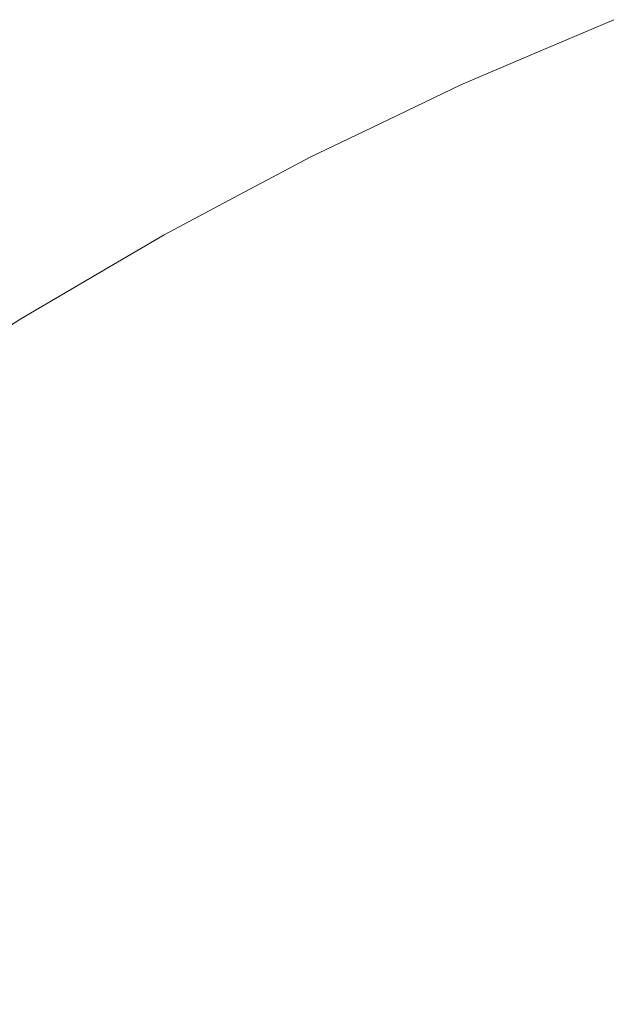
# Model space of a CAD drawing. Header units: centimetres. Extents: x -25.9 to 27.4, y -25.9 to -24.1.
# Tile 35 of 200: x -25.881 to -25.8659, y -24.0923 to -24.0672. Entities that reach past the tile are written whole.
import ezdxf

# ---------------------------------------------------------------- set-up
doc = ezdxf.new("R2010")
doc.units = ezdxf.units.CM
doc.header["$LTSCALE"] = 2.54
doc.layers.add('Lucido design-1', color=7, linetype='Continuous')

# ---------------------------------------------------------------- blocks, each defined once
blk = doc.blocks.new('Gruppo-4-1')
at = {"color": 7, "linetype": 'Continuous', "lineweight": 9}
for points, invisible_edges in [([(-25.869732, -24.06892, 708.323783), (-25.865829, -24.067255, 708.323783), (-25.865847, -24.067211, 708.320708), (-25.868018, -24.068137, 708.320708)], 11), ([(-25.868018, -24.068137, 707.720708), (-25.865847, -24.067211, 707.720708), (-25.865812, -24.067299, 707.716349), (-25.869712, -24.068964, 707.716349)], 14), ([(-25.865847, -24.067211, 707.720708), (-25.868018, -24.068137, 707.720708), (-25.868018, -24.068137, 708.320708), (-25.865847, -24.067211, 708.320708)], 10), ([(-25.869644, -24.069115, 708.327929), (-25.86575, -24.067453, 708.327929), (-25.865829, -24.067255, 708.323783), (-25.869732, -24.06892, 708.323783)], 15), ([(-25.869712, -24.068964, 707.716349), (-25.865812, -24.067299, 707.716349), (-25.865712, -24.067546, 707.712216), (-25.869603, -24.069206, 707.712216)], 15), ([(-25.869485, -24.069467, 708.332065), (-25.865606, -24.067811, 708.332065), (-25.86575, -24.067453, 708.327929), (-25.869644, -24.069115, 708.327929)], 15), ([(-25.869603, -24.069206, 707.712216), (-25.865712, -24.067546, 707.712216), (-25.86555, -24.067951, 707.708102), (-25.869423, -24.069604, 707.708102)], 15), ([(-25.869255, -24.069975, 708.336186), (-25.865398, -24.068329, 708.336186), (-25.865606, -24.067811, 708.332065), (-25.869485, -24.069467, 708.332065)], 15), ([(-25.869423, -24.069604, 707.708102), (-25.86555, -24.067951, 707.708102), (-25.865324, -24.068514, 707.704012), (-25.869173, -24.070156, 707.704012)], 15), ([(-25.868018, -24.068137, 708.320708), (-25.869752, -24.068877, 708.320708), (-25.869732, -24.06892, 708.323783)], 10), ([(-25.869752, -24.068877, 708.320708), (-25.868018, -24.068137, 708.320708), (-25.868018, -24.068137, 707.720708), (-25.869752, -24.068877, 707.720708)], 10), ([(-25.869712, -24.068964, 707.716349), (-25.869752, -24.068877, 707.720708), (-25.868018, -24.068137, 707.720708)], 9), ([(-25.868955, -24.07064, 708.340283), (-25.865126, -24.069006, 708.340283), (-25.865398, -24.068329, 708.336186), (-25.869255, -24.069975, 708.336186)], 15), ([(-25.869173, -24.070156, 707.704012), (-25.865324, -24.068514, 707.704012), (-25.865035, -24.069231, 707.699955), (-25.868855, -24.070861, 707.699955)], 15), ([(-25.873561, -24.07075, 708.323783), (-25.869732, -24.06892, 708.323783), (-25.869752, -24.068877, 708.320708), (-25.871826, -24.069869, 708.320708)], 11), ([(-25.873464, -24.07094, 708.327929), (-25.869644, -24.069115, 708.327929), (-25.869732, -24.06892, 708.323783), (-25.873561, -24.07075, 708.323783)], 15), ([(-25.871826, -24.069869, 707.720708), (-25.869752, -24.068877, 707.720708), (-25.869712, -24.068964, 707.716349), (-25.873539, -24.070792, 707.716349)], 14), ([(-25.873539, -24.070792, 707.716349), (-25.869712, -24.068964, 707.716349), (-25.869603, -24.069206, 707.712216), (-25.873419, -24.07103, 707.712216)], 15), ([(-25.869752, -24.068877, 707.720708), (-25.871826, -24.069869, 707.720708), (-25.871826, -24.069869, 708.320708), (-25.869752, -24.068877, 708.320708)], 10), ([(-25.873291, -24.071285, 708.332065), (-25.869485, -24.069467, 708.332065), (-25.869644, -24.069115, 708.327929), (-25.873464, -24.07094, 708.327929)], 15), ([(-25.873419, -24.07103, 707.712216), (-25.869603, -24.069206, 707.712216), (-25.869423, -24.069604, 707.708102), (-25.873223, -24.07142, 707.708102)], 15), ([(-25.868584, -24.07146, 708.34435), (-25.86479, -24.069842, 708.34435), (-25.865126, -24.069006, 708.340283), (-25.868955, -24.07064, 708.340283)], 15), ([(-25.868855, -24.070861, 707.699955), (-25.865035, -24.069231, 707.699955), (-25.864685, -24.070103, 707.695937), (-25.868468, -24.071717, 707.695937)], 15), ([(-25.873039, -24.071783, 708.336186), (-25.869255, -24.069975, 708.336186), (-25.869485, -24.069467, 708.332065), (-25.873291, -24.071285, 708.332065)], 15), ([(-25.873223, -24.07142, 707.708102), (-25.869423, -24.069604, 707.708102), (-25.869173, -24.070156, 707.704012), (-25.87295, -24.071961, 707.704012)], 15), ([(-25.871826, -24.069869, 708.320708), (-25.873582, -24.070707, 708.320708), (-25.873561, -24.07075, 708.323783)], 10), ([(-25.873582, -24.070707, 708.320708), (-25.871826, -24.069869, 708.320708), (-25.871826, -24.069869, 707.720708), (-25.873582, -24.070707, 707.720708)], 10), ([(-25.873539, -24.070792, 707.716349), (-25.873582, -24.070707, 707.720708), (-25.871826, -24.069869, 707.720708)], 9), ([(-25.872711, -24.072435, 708.340283), (-25.868955, -24.07064, 708.340283), (-25.869255, -24.069975, 708.336186), (-25.873039, -24.071783, 708.336186)], 15), ([(-25.868143, -24.072435, 708.34838), (-25.864391, -24.070834, 708.34838), (-25.86479, -24.069842, 708.34435), (-25.868584, -24.07146, 708.34435)], 15), ([(-25.87295, -24.071961, 707.704012), (-25.869173, -24.070156, 707.704012), (-25.868855, -24.070861, 707.699955), (-25.872602, -24.072651, 707.699955)], 15), ([(-25.868468, -24.071717, 707.695937), (-25.864685, -24.070103, 707.695937), (-25.864274, -24.071127, 707.691964), (-25.868013, -24.072723, 707.691964)], 15), ([(-25.877308, -24.07274, 708.323783), (-25.873561, -24.07075, 708.323783), (-25.873582, -24.070707, 708.320708), (-25.875562, -24.071759, 708.320708)], 11), ([(-25.877204, -24.072926, 708.327929), (-25.873464, -24.07094, 708.327929), (-25.873561, -24.07075, 708.323783), (-25.877308, -24.07274, 708.323783)], 15), ([(-25.875562, -24.071759, 707.720708), (-25.873582, -24.070707, 707.720708), (-25.873539, -24.070792, 707.716349), (-25.877285, -24.072782, 707.716349)], 14), ([(-25.873582, -24.070707, 707.720708), (-25.875562, -24.071759, 707.720708), (-25.875562, -24.071759, 708.320708), (-25.873582, -24.070707, 708.320708)], 10), ([(-25.872306, -24.073239, 708.34435), (-25.868584, -24.07146, 708.34435), (-25.868955, -24.07064, 708.340283), (-25.872711, -24.072435, 708.340283)], 15), ([(-25.877285, -24.072782, 707.716349), (-25.873539, -24.070792, 707.716349), (-25.873419, -24.07103, 707.712216), (-25.877155, -24.073014, 707.712216)], 15), ([(-25.877015, -24.073263, 708.332065), (-25.873291, -24.071285, 708.332065), (-25.873464, -24.07094, 708.327929), (-25.877204, -24.072926, 708.327929)], 15), ([(-25.872602, -24.072651, 707.699955), (-25.868855, -24.070861, 707.699955), (-25.868468, -24.071717, 707.695937), (-25.872179, -24.07349, 707.695937)], 15), ([(-25.867633, -24.073564, 708.352365), (-25.863929, -24.071983, 708.352365), (-25.864391, -24.070834, 708.34838), (-25.868143, -24.072435, 708.34838)], 15), ([(-25.877155, -24.073014, 707.712216), (-25.873419, -24.07103, 707.712216), (-25.873223, -24.07142, 707.708102), (-25.876942, -24.073395, 707.708102)], 15), ([(-25.868013, -24.072723, 707.691964), (-25.864274, -24.071127, 707.691964), (-25.863802, -24.072301, 707.688043), (-25.867492, -24.073876, 707.688043)], 15), ([(-25.876743, -24.073751, 708.336186), (-25.873039, -24.071783, 708.336186), (-25.873291, -24.071285, 708.332065), (-25.877015, -24.073263, 708.332065)], 15), ([(-25.876942, -24.073395, 707.708102), (-25.873223, -24.07142, 707.708102), (-25.87295, -24.071961, 707.704012), (-25.876646, -24.073924, 707.704012)], 15), ([(-25.871824, -24.074194, 708.34838), (-25.868143, -24.072435, 708.34838), (-25.868584, -24.07146, 708.34435), (-25.872306, -24.073239, 708.34435)], 15), ([(-25.875562, -24.071759, 708.320708), (-25.877331, -24.072699, 708.320708), (-25.877308, -24.07274, 708.323783)], 10), ([(-25.877331, -24.072699, 708.320708), (-25.875562, -24.071759, 708.320708), (-25.875562, -24.071759, 707.720708), (-25.877331, -24.072699, 707.720708)], 10), ([(-25.877285, -24.072782, 707.716349), (-25.877331, -24.072699, 707.720708), (-25.875562, -24.071759, 707.720708)], 9), ([(-25.872179, -24.07349, 707.695937), (-25.868468, -24.071717, 707.695937), (-25.868013, -24.072723, 707.691964), (-25.871682, -24.074476, 707.691964)], 15), ([(-25.876387, -24.074388, 708.340283), (-25.872711, -24.072435, 708.340283), (-25.873039, -24.071783, 708.336186), (-25.876743, -24.073751, 708.336186)], 15), ([(-25.876646, -24.073924, 707.704012), (-25.87295, -24.071961, 707.704012), (-25.872602, -24.072651, 707.699955), (-25.876269, -24.074599, 707.699955)], 15), ([(-25.867055, -24.074844, 708.356299), (-25.863406, -24.073287, 708.356299), (-25.863929, -24.071983, 708.352365), (-25.867633, -24.073564, 708.352365)], 15), ([(-25.875948, -24.075174, 708.34435), (-25.872306, -24.073239, 708.34435), (-25.872711, -24.072435, 708.340283), (-25.876387, -24.074388, 708.340283)], 15), ([(-25.871266, -24.0753, 708.352365), (-25.867633, -24.073564, 708.352365), (-25.868143, -24.072435, 708.34838), (-25.871824, -24.074194, 708.34838)], 15), ([(-25.867492, -24.073876, 707.688043), (-25.863802, -24.072301, 707.688043), (-25.863271, -24.073623, 707.684181), (-25.866905, -24.075174, 707.684181)], 15), ([(-25.880967, -24.074887, 708.323783), (-25.877308, -24.07274, 708.323783), (-25.877331, -24.072699, 708.320708), (-25.87922, -24.073807, 708.320708)], 11), ([(-25.880855, -24.075069, 708.327929), (-25.877204, -24.072926, 708.327929), (-25.877308, -24.07274, 708.323783), (-25.880967, -24.074887, 708.323783)], 15), ([(-25.87922, -24.073807, 707.720708), (-25.877331, -24.072699, 707.720708), (-25.877285, -24.072782, 707.716349), (-25.880942, -24.074928, 707.716349)], 14), ([(-25.877331, -24.072699, 707.720708), (-25.87922, -24.073807, 707.720708), (-25.87922, -24.073807, 708.320708), (-25.877331, -24.072699, 708.320708)], 10), ([(-25.876269, -24.074599, 707.699955), (-25.872602, -24.072651, 707.699955), (-25.872179, -24.07349, 707.695937), (-25.875811, -24.07542, 707.695937)], 15), ([(-25.871682, -24.074476, 707.691964), (-25.868013, -24.072723, 707.691964), (-25.867492, -24.073876, 707.688043), (-25.871112, -24.075606, 707.688043)], 15), ([(-25.880942, -24.074928, 707.716349), (-25.877285, -24.072782, 707.716349), (-25.877155, -24.073014, 707.712216), (-25.880803, -24.075155, 707.712216)], 15), ([(-25.880653, -24.075398, 708.332065), (-25.877015, -24.073263, 708.332065), (-25.877204, -24.072926, 708.327929), (-25.880855, -24.075069, 708.327929)], 15), ([(-25.880803, -24.075155, 707.712216), (-25.877155, -24.073014, 707.712216), (-25.876942, -24.073395, 707.708102), (-25.880574, -24.075526, 707.708102)], 15), ([(-25.88036, -24.075873, 708.336186), (-25.876743, -24.073751, 708.336186), (-25.877015, -24.073263, 708.332065), (-25.880653, -24.075398, 708.332065)], 15), ([(-25.875427, -24.076108, 708.34838), (-25.871824, -24.074194, 708.34838), (-25.872306, -24.073239, 708.34435), (-25.875948, -24.075174, 708.34435)], 15), ([(-25.880574, -24.075526, 707.708102), (-25.876942, -24.073395, 707.708102), (-25.876646, -24.073924, 707.704012), (-25.880256, -24.076042, 707.704012)], 15), ([(-25.875811, -24.07542, 707.695937), (-25.872179, -24.07349, 707.695937), (-25.871682, -24.074476, 707.691964), (-25.875273, -24.076383, 707.691964)], 15), ([(-25.866408, -24.076273, 708.360173), (-25.862821, -24.074743, 708.360173), (-25.863406, -24.073287, 708.356299), (-25.867055, -24.074844, 708.356299)], 15), ([(-25.879978, -24.076494, 708.340283), (-25.876387, -24.074388, 708.340283), (-25.876743, -24.073751, 708.336186), (-25.88036, -24.075873, 708.336186)], 15), ([(-25.870634, -24.076554, 708.356299), (-25.867055, -24.074844, 708.356299), (-25.867633, -24.073564, 708.352365), (-25.871266, -24.0753, 708.352365)], 15), ([(-25.866905, -24.075174, 707.684181), (-25.863271, -24.073623, 707.684181), (-25.862681, -24.075089, 707.680385), (-25.866254, -24.076614, 707.680385)], 15), ([(-25.87922, -24.073807, 708.320708), (-25.880992, -24.074847, 708.320708), (-25.880967, -24.074887, 708.323783)], 10), ([(-25.880992, -24.074847, 708.320708), (-25.87922, -24.073807, 708.320708), (-25.87922, -24.073807, 707.720708), (-25.880992, -24.074847, 707.720708)], 10), ([(-25.880942, -24.074928, 707.716349), (-25.880992, -24.074847, 707.720708), (-25.87922, -24.073807, 707.720708)], 9), ([(-25.880256, -24.076042, 707.704012), (-25.876646, -24.073924, 707.704012), (-25.876269, -24.074599, 707.699955), (-25.879851, -24.076701, 707.699955)], 15), ([(-25.871112, -24.075606, 707.688043), (-25.867492, -24.073876, 707.688043), (-25.866905, -24.075174, 707.684181), (-25.870471, -24.076877, 707.684181)], 15), ([(-25.874823, -24.077188, 708.352365), (-25.871266, -24.0753, 708.352365), (-25.871824, -24.074194, 708.34838), (-25.875427, -24.076108, 708.34838)], 15), ([(-25.879506, -24.077261, 708.34435), (-25.875948, -24.075174, 708.34435), (-25.876387, -24.074388, 708.340283), (-25.879978, -24.076494, 708.340283)], 15), ([(-25.875273, -24.076383, 707.691964), (-25.871682, -24.074476, 707.691964), (-25.871112, -24.075606, 707.688043), (-25.874656, -24.077488, 707.688043)], 15), ([(-25.879851, -24.076701, 707.699955), (-25.876269, -24.074599, 707.699955), (-25.875811, -24.07542, 707.695937), (-25.879358, -24.077501, 707.695937)], 15), ([(-25.865695, -24.077851, 708.363983), (-25.862175, -24.076349, 708.363983), (-25.862821, -24.074743, 708.360173), (-25.866408, -24.076273, 708.360173)], 15), ([(-25.884532, -24.077188, 708.323783), (-25.880967, -24.074887, 708.323783), (-25.880992, -24.074847, 708.320708), (-25.882791, -24.076008, 708.320708)], 11), ([(-25.884413, -24.077365, 708.327929), (-25.880855, -24.075069, 708.327929), (-25.880967, -24.074887, 708.323783), (-25.884532, -24.077188, 708.323783)], 15), ([(-25.882791, -24.076008, 707.720708), (-25.880992, -24.074847, 707.720708), (-25.880942, -24.074928, 707.716349), (-25.884506, -24.077228, 707.716349)], 14), ([(-25.884506, -24.077228, 707.716349), (-25.880942, -24.074928, 707.716349), (-25.880803, -24.075155, 707.712216), (-25.884357, -24.077448, 707.712216)], 15), ([(-25.880992, -24.074847, 707.720708), (-25.882791, -24.076008, 707.720708), (-25.882791, -24.076008, 708.320708), (-25.880992, -24.074847, 708.320708)], 10), ([(-25.869928, -24.077955, 708.360173), (-25.866408, -24.076273, 708.360173), (-25.867055, -24.074844, 708.356299), (-25.870634, -24.076554, 708.356299)], 15), ([(-25.884197, -24.077685, 708.332065), (-25.880653, -24.075398, 708.332065), (-25.880855, -24.075069, 708.327929), (-25.884413, -24.077365, 708.327929)], 15), ([(-25.884357, -24.077448, 707.712216), (-25.880803, -24.075155, 707.712216), (-25.880574, -24.075526, 707.708102), (-25.884112, -24.07781, 707.708102)], 15), ([(-25.878945, -24.078172, 708.34838), (-25.875427, -24.076108, 708.34838), (-25.875948, -24.075174, 708.34435), (-25.879506, -24.077261, 708.34435)], 15), ([(-25.870471, -24.076877, 707.684181), (-25.866905, -24.075174, 707.684181), (-25.866254, -24.076614, 707.680385), (-25.869759, -24.078289, 707.680385)], 15), ([(-25.866254, -24.076614, 707.680385), (-25.862681, -24.075089, 707.680385), (-25.862035, -24.076698, 707.676659), (-25.86554, -24.078194, 707.676659)], 15), ([(-25.883884, -24.078147, 708.336186), (-25.88036, -24.075873, 708.336186), (-25.880653, -24.075398, 708.332065), (-25.884197, -24.077685, 708.332065)], 15), ([(-25.884112, -24.07781, 707.708102), (-25.880574, -24.075526, 707.708102), (-25.880256, -24.076042, 707.704012), (-25.883773, -24.078312, 707.704012)], 15), ([(-25.879358, -24.077501, 707.695937), (-25.875811, -24.07542, 707.695937), (-25.875273, -24.076383, 707.691964), (-25.878779, -24.078441, 707.691964)], 15), ([(-25.874138, -24.078415, 708.356299), (-25.870634, -24.076554, 708.356299), (-25.871266, -24.0753, 708.352365), (-25.874823, -24.077188, 708.352365)], 15), ([(-25.874656, -24.077488, 707.688043), (-25.871112, -24.075606, 707.688043), (-25.870471, -24.076877, 707.684181), (-25.873961, -24.078731, 707.684181)], 15), ([(-25.883476, -24.078752, 708.340283), (-25.879978, -24.076494, 708.340283), (-25.88036, -24.075873, 708.336186), (-25.883884, -24.078147, 708.336186)], 15), ([(-25.883773, -24.078312, 707.704012), (-25.880256, -24.076042, 707.704012), (-25.879851, -24.076701, 707.699955), (-25.88334, -24.078953, 707.699955)], 15), ([(-25.878296, -24.079226, 708.352365), (-25.874823, -24.077188, 708.352365), (-25.875427, -24.076108, 708.34838), (-25.878945, -24.078172, 708.34838)], 15), ([(-25.869148, -24.079501, 708.363983), (-25.865695, -24.077851, 708.363983), (-25.866408, -24.076273, 708.360173), (-25.869928, -24.077955, 708.360173)], 15), ([(-25.882971, -24.079498, 708.34435), (-25.879506, -24.077261, 708.34435), (-25.879978, -24.076494, 708.340283), (-25.883476, -24.078752, 708.340283)], 15), ([(-25.878779, -24.078441, 707.691964), (-25.875273, -24.076383, 707.691964), (-25.874656, -24.077488, 707.688043), (-25.878116, -24.079518, 707.688043)], 15), ([(-25.88334, -24.078953, 707.699955), (-25.879851, -24.076701, 707.699955), (-25.879358, -24.077501, 707.695937), (-25.882814, -24.079731, 707.695937)], 15), ([(-25.873372, -24.079785, 708.360173), (-25.869928, -24.077955, 708.360173), (-25.870634, -24.076554, 708.356299), (-25.874138, -24.078415, 708.356299)], 15), ([(-25.869759, -24.078289, 707.680385), (-25.866254, -24.076614, 707.680385), (-25.86554, -24.078194, 707.676659), (-25.868979, -24.079837, 707.676659)], 15), ([(-25.873961, -24.078731, 707.684181), (-25.870471, -24.076877, 707.684181), (-25.869759, -24.078289, 707.680385), (-25.87319, -24.080111, 707.680385)], 15), ([(-25.882372, -24.080384, 708.34838), (-25.878945, -24.078172, 708.34838), (-25.879506, -24.077261, 708.34435), (-25.882971, -24.079498, 708.34435)], 15), ([(-25.877559, -24.080423, 708.356299), (-25.874138, -24.078415, 708.356299), (-25.874823, -24.077188, 708.352365), (-25.878296, -24.079226, 708.352365)], 15), ([(-25.882814, -24.079731, 707.695937), (-25.879358, -24.077501, 707.695937), (-25.878779, -24.078441, 707.691964), (-25.882196, -24.080646, 707.691964)], 15), ([(-25.878116, -24.079518, 707.688043), (-25.874656, -24.077488, 707.688043), (-25.873961, -24.078731, 707.684181), (-25.877369, -24.080731, 707.684181)], 15), ([(-25.872528, -24.081296, 708.363983), (-25.869148, -24.079501, 708.363983), (-25.869928, -24.077955, 708.360173), (-25.873372, -24.079785, 708.360173)], 15), ([(-25.868297, -24.08119, 708.36772), (-25.864916, -24.079575, 708.36772), (-25.865695, -24.077851, 708.363983), (-25.869148, -24.079501, 708.363983)], 15), ([(-25.881679, -24.08141, 708.352365), (-25.878296, -24.079226, 708.352365), (-25.878945, -24.078172, 708.34838), (-25.882372, -24.080384, 708.34838)], 15), ([(-25.87319, -24.080111, 707.680385), (-25.869759, -24.078289, 707.680385), (-25.868979, -24.079837, 707.676659), (-25.872345, -24.081625, 707.676659)], 15), ([(-25.868979, -24.079837, 707.676659), (-25.86554, -24.078194, 707.676659), (-25.864764, -24.07991, 707.673012), (-25.868131, -24.081519, 707.673012)], 15), ([(-25.882196, -24.080646, 707.691964), (-25.878779, -24.078441, 707.691964), (-25.878116, -24.079518, 707.688043), (-25.881487, -24.081694, 707.688043)], 15), ([(-25.876736, -24.081759, 708.360173), (-25.873372, -24.079785, 708.360173), (-25.874138, -24.078415, 708.356299), (-25.877559, -24.080423, 708.356299)], 15), ([(-25.877369, -24.080731, 707.684181), (-25.873961, -24.078731, 707.684181), (-25.87319, -24.080111, 707.680385), (-25.876541, -24.082077, 707.680385)], 15), ([(-25.880892, -24.082574, 708.356299), (-25.877559, -24.080423, 708.356299), (-25.878296, -24.079226, 708.352365), (-25.881679, -24.08141, 708.352365)], 15), ([(-25.881487, -24.081694, 707.688043), (-25.878116, -24.079518, 707.688043), (-25.877369, -24.080731, 707.684181), (-25.88069, -24.082874, 707.684181)], 15), ([(-25.871606, -24.082947, 708.36772), (-25.868297, -24.08119, 708.36772), (-25.869148, -24.079501, 708.363983), (-25.872528, -24.081296, 708.363983)], 15), ([(-25.875829, -24.083233, 708.363983), (-25.872528, -24.081296, 708.363983), (-25.873372, -24.079785, 708.360173), (-25.876736, -24.081759, 708.360173)], 15), ([(-25.867375, -24.083019, 708.371378), (-25.864072, -24.081441, 708.371378), (-25.864916, -24.079575, 708.36772), (-25.868297, -24.08119, 708.36772)], 15), ([(-25.872345, -24.081625, 707.676659), (-25.868979, -24.079837, 707.676659), (-25.868131, -24.081519, 707.673012), (-25.871426, -24.083269, 707.673012)], 15), ([(-25.868131, -24.081519, 707.673012), (-25.864764, -24.07991, 707.673012), (-25.863928, -24.08176, 707.669447), (-25.867217, -24.083331, 707.669447)], 15), ([(-25.876541, -24.082077, 707.680385), (-25.87319, -24.080111, 707.680385), (-25.872345, -24.081625, 707.676659), (-25.875632, -24.083553, 707.676659)], 15), ([(-25.880014, -24.083874, 708.360173), (-25.876736, -24.081759, 708.360173), (-25.877559, -24.080423, 708.356299), (-25.880892, -24.082574, 708.356299)], 15), ([(-25.88069, -24.082874, 707.684181), (-25.877369, -24.080731, 707.684181), (-25.876541, -24.082077, 707.680385), (-25.879804, -24.084183, 707.680385)], 15), ([(-25.874837, -24.084844, 708.36772), (-25.871606, -24.082947, 708.36772), (-25.872528, -24.081296, 708.363983), (-25.875829, -24.083233, 708.363983)], 15), ([(-25.870607, -24.084735, 708.371378), (-25.867375, -24.083019, 708.371378), (-25.868297, -24.08119, 708.36772), (-25.871606, -24.082947, 708.36772)], 15), ([(-25.884131, -24.084865, 708.356299), (-25.880892, -24.082574, 708.356299), (-25.881679, -24.08141, 708.352365), (-25.884967, -24.083735, 708.352365)], 15), ([(-25.871426, -24.083269, 707.673012), (-25.868131, -24.081519, 707.673012), (-25.867217, -24.083331, 707.669447), (-25.870436, -24.085041, 707.669447)], 15), ([(-25.866383, -24.084985, 708.37495), (-25.863166, -24.083447, 708.37495), (-25.864072, -24.081441, 708.371378), (-25.867375, -24.083019, 708.371378)], 15), ([(-25.884763, -24.084011, 707.688043), (-25.881487, -24.081694, 707.688043), (-25.88069, -24.082874, 707.684181), (-25.883916, -24.085156, 707.684181)], 15), ([(-25.879044, -24.085308, 708.363983), (-25.875829, -24.083233, 708.363983), (-25.876736, -24.081759, 708.360173), (-25.880014, -24.083874, 708.360173)], 15), ([(-25.875632, -24.083553, 707.676659), (-25.872345, -24.081625, 707.676659), (-25.871426, -24.083269, 707.673012), (-25.874644, -24.085157, 707.673012)], 15), ([(-25.867217, -24.083331, 707.669447), (-25.863928, -24.08176, 707.669447), (-25.863033, -24.083739, 707.665973), (-25.866239, -24.085271, 707.665973)], 15), ([(-25.879804, -24.084183, 707.680385), (-25.876541, -24.082077, 707.680385), (-25.875632, -24.083553, 707.676659), (-25.878834, -24.08562, 707.676659)], 15), ([(-25.883198, -24.086126, 708.360173), (-25.880014, -24.083874, 708.360173), (-25.880892, -24.082574, 708.356299), (-25.884131, -24.084865, 708.356299)], 15), ([(-25.883916, -24.085156, 707.684181), (-25.88069, -24.082874, 707.684181), (-25.879804, -24.084183, 707.680385), (-25.882976, -24.086427, 707.680385)], 15), ([(-25.873763, -24.086588, 708.371378), (-25.870607, -24.084735, 708.371378), (-25.871606, -24.082947, 708.36772), (-25.874837, -24.084844, 708.36772)], 15), ([(-25.869533, -24.086657, 708.37495), (-25.866383, -24.084985, 708.37495), (-25.867375, -24.083019, 708.371378), (-25.870607, -24.084735, 708.371378)], 15), ([(-25.877985, -24.086875, 708.36772), (-25.874837, -24.084844, 708.36772), (-25.875829, -24.083233, 708.363983), (-25.879044, -24.085308, 708.363983)], 15), ([(-25.874644, -24.085157, 707.673012), (-25.871426, -24.083269, 707.673012), (-25.870436, -24.085041, 707.669447), (-25.87358, -24.086886, 707.669447)], 15), ([(-25.878834, -24.08562, 707.676659), (-25.875632, -24.083553, 707.676659), (-25.874644, -24.085157, 707.673012), (-25.877779, -24.087181, 707.673012)], 15), ([(-25.870436, -24.085041, 707.669447), (-25.867217, -24.083331, 707.669447), (-25.866239, -24.085271, 707.665973), (-25.869377, -24.086938, 707.665973)], 15), ([(-25.865324, -24.087085, 708.378431), (-25.862197, -24.08559, 708.378431), (-25.863166, -24.083447, 708.37495), (-25.866383, -24.084985, 708.37495)], 15), ([(-25.866239, -24.085271, 707.665973), (-25.863033, -24.083739, 707.665973), (-25.862082, -24.085845, 707.662593), (-25.865199, -24.087335, 707.662593)], 15), ([(-25.882169, -24.087518, 708.363983), (-25.879044, -24.085308, 708.363983), (-25.880014, -24.083874, 708.360173), (-25.883198, -24.086126, 708.360173)], 15), ([(-25.882976, -24.086427, 707.680385), (-25.879804, -24.084183, 707.680385), (-25.878834, -24.08562, 707.676659), (-25.881945, -24.087821, 707.676659)], 15), ([(-25.872609, -24.088462, 708.37495), (-25.869533, -24.086657, 708.37495), (-25.870607, -24.084735, 708.371378), (-25.873763, -24.086588, 708.371378)], 15), ([(-25.876838, -24.088572, 708.371378), (-25.873763, -24.086588, 708.371378), (-25.874837, -24.084844, 708.36772), (-25.877985, -24.086875, 708.36772)], 15), ([(-25.87358, -24.086886, 707.669447), (-25.870436, -24.085041, 707.669447), (-25.869377, -24.086938, 707.665973), (-25.872441, -24.088736, 707.665973)], 15), ([(-25.868386, -24.088711, 708.378431), (-25.865324, -24.087085, 708.378431), (-25.866383, -24.084985, 708.37495), (-25.869533, -24.086657, 708.37495)], 15), ([(-25.881044, -24.089039, 708.36772), (-25.877985, -24.086875, 708.36772), (-25.879044, -24.085308, 708.363983), (-25.882169, -24.087518, 708.363983)], 15), ([(-25.877779, -24.087181, 707.673012), (-25.874644, -24.085157, 707.673012), (-25.87358, -24.086886, 707.669447), (-25.876642, -24.088862, 707.669447)], 15), ([(-25.869377, -24.086938, 707.665973), (-25.866239, -24.085271, 707.665973), (-25.865199, -24.087335, 707.662593), (-25.86825, -24.088955, 707.662593)], 15), ([(-25.881945, -24.087821, 707.676659), (-25.878834, -24.08562, 707.676659), (-25.877779, -24.087181, 707.673012), (-25.880825, -24.089335, 707.673012)], 15), ([(-25.875605, -24.090396, 708.37495), (-25.872609, -24.088462, 708.37495), (-25.873763, -24.086588, 708.371378), (-25.876838, -24.088572, 708.371378)], 15), ([(-25.871376, -24.090465, 708.378431), (-25.868386, -24.088711, 708.378431), (-25.869533, -24.086657, 708.37495), (-25.872609, -24.088462, 708.37495)], 15), ([(-25.879826, -24.090685, 708.371378), (-25.876838, -24.088572, 708.371378), (-25.877985, -24.086875, 708.36772), (-25.881044, -24.089039, 708.36772)], 15), ([(-25.876642, -24.088862, 707.669447), (-25.87358, -24.086886, 707.669447), (-25.872441, -24.088736, 707.665973), (-25.875426, -24.090662, 707.665973)], 15), ([(-25.872441, -24.088736, 707.665973), (-25.869377, -24.086938, 707.665973), (-25.86825, -24.088955, 707.662593), (-25.871229, -24.090703, 707.662593)], 15), ([(-25.867167, -24.090892, 708.381812), (-25.8642, -24.089316, 708.381812), (-25.865324, -24.087085, 708.378431), (-25.868386, -24.088711, 708.378431)], 15), ([(-25.880825, -24.089335, 707.673012), (-25.877779, -24.087181, 707.673012), (-25.876642, -24.088862, 707.669447), (-25.879618, -24.090967, 707.669447)], 15), ([(-25.86825, -24.088955, 707.662593), (-25.865199, -24.087335, 707.662593), (-25.864098, -24.089518, 707.659313), (-25.867057, -24.091089, 707.659313)], 15), ([(-25.88496, -24.090151, 707.676659), (-25.881945, -24.087821, 707.676659), (-25.880825, -24.089335, 707.673012), (-25.883777, -24.091617, 707.673012)], 15), ([(-25.878517, -24.092456, 708.37495), (-25.875605, -24.090396, 708.37495), (-25.876838, -24.088572, 708.371378), (-25.879826, -24.090685, 708.371378)], 15), ([(-25.874288, -24.092345, 708.378431), (-25.871376, -24.090465, 708.378431), (-25.872609, -24.088462, 708.37495), (-25.875605, -24.090396, 708.37495)], 15), ([(-25.875426, -24.090662, 707.665973), (-25.872441, -24.088736, 707.665973), (-25.871229, -24.090703, 707.662593), (-25.874132, -24.092577, 707.662593)], 15), ([(-25.870066, -24.092593, 708.381812), (-25.867167, -24.090892, 708.381812), (-25.868386, -24.088711, 708.378431), (-25.871376, -24.090465, 708.378431)], 15), ([(-25.882722, -24.092924, 708.371378), (-25.879826, -24.090685, 708.371378), (-25.881044, -24.089039, 708.36772), (-25.884008, -24.09133, 708.36772)], 15), ([(-25.879618, -24.090967, 707.669447), (-25.876642, -24.088862, 707.669447), (-25.875426, -24.090662, 707.665973), (-25.878326, -24.092714, 707.665973)], 15), ([(-25.871229, -24.090703, 707.662593), (-25.86825, -24.088955, 707.662593), (-25.867057, -24.091089, 707.659313), (-25.869947, -24.092785, 707.659313)], 15), ([(-25.883777, -24.091617, 707.673012), (-25.880825, -24.089335, 707.673012), (-25.879618, -24.090967, 707.669447), (-25.882502, -24.093196, 707.669447)], 15), ([(-25.865879, -24.093198, 708.385089), (-25.86301, -24.091674, 708.385089), (-25.8642, -24.089316, 708.381812), (-25.867167, -24.090892, 708.381812)], 15), ([(-25.867057, -24.091089, 707.659313), (-25.864098, -24.089518, 707.659313), (-25.862939, -24.091817, 707.656139), (-25.865802, -24.093337, 707.656139)], 15), ([(-25.877118, -24.094347, 708.378431), (-25.874288, -24.092345, 708.378431), (-25.875605, -24.090396, 708.37495), (-25.878517, -24.092456, 708.37495)], 15), ([(-25.872889, -24.094415, 708.381812), (-25.870066, -24.092593, 708.381812), (-25.871376, -24.090465, 708.378431), (-25.874288, -24.092345, 708.378431)], 15), ([(-25.881339, -24.094637, 708.37495), (-25.878517, -24.092456, 708.37495), (-25.879826, -24.090685, 708.371378), (-25.882722, -24.092924, 708.371378)], 15), ([(-25.878326, -24.092714, 707.665973), (-25.875426, -24.090662, 707.665973), (-25.874132, -24.092577, 707.662593), (-25.876952, -24.094572, 707.662593)], 15), ([(-25.874132, -24.092577, 707.662593), (-25.871229, -24.090703, 707.662593), (-25.869947, -24.092785, 707.659313), (-25.872762, -24.094602, 707.659313)], 15), ([(-25.882502, -24.093196, 707.669447), (-25.879618, -24.090967, 707.669447), (-25.878326, -24.092714, 707.665973), (-25.881137, -24.094886, 707.665973)], 15), ([(-25.868681, -24.094842, 708.385089), (-25.865879, -24.093198, 708.385089), (-25.867167, -24.090892, 708.381812), (-25.870066, -24.092593, 708.381812)], 15), ([(-25.869947, -24.092785, 707.659313), (-25.867057, -24.091089, 707.659313), (-25.865802, -24.093337, 707.656139), (-25.868597, -24.094978, 707.656139)], 15), ([(-25.864523, -24.095625, 708.388255), (-25.861759, -24.094157, 708.388255), (-25.86301, -24.091674, 708.385089), (-25.865879, -24.093198, 708.385089)], 15)]:
    blk.add_3dface(points, dxfattribs=dict(at, invisible_edges=invisible_edges))

msp = doc.modelspace()

# ---------------------------------------------------------------- block references
at = {"layer": 'Lucido design-1', "color": 7}
msp.add_blockref('Gruppo-4-1', (0, 0), dxfattribs=at)

doc.saveas('drawing.dxf')
